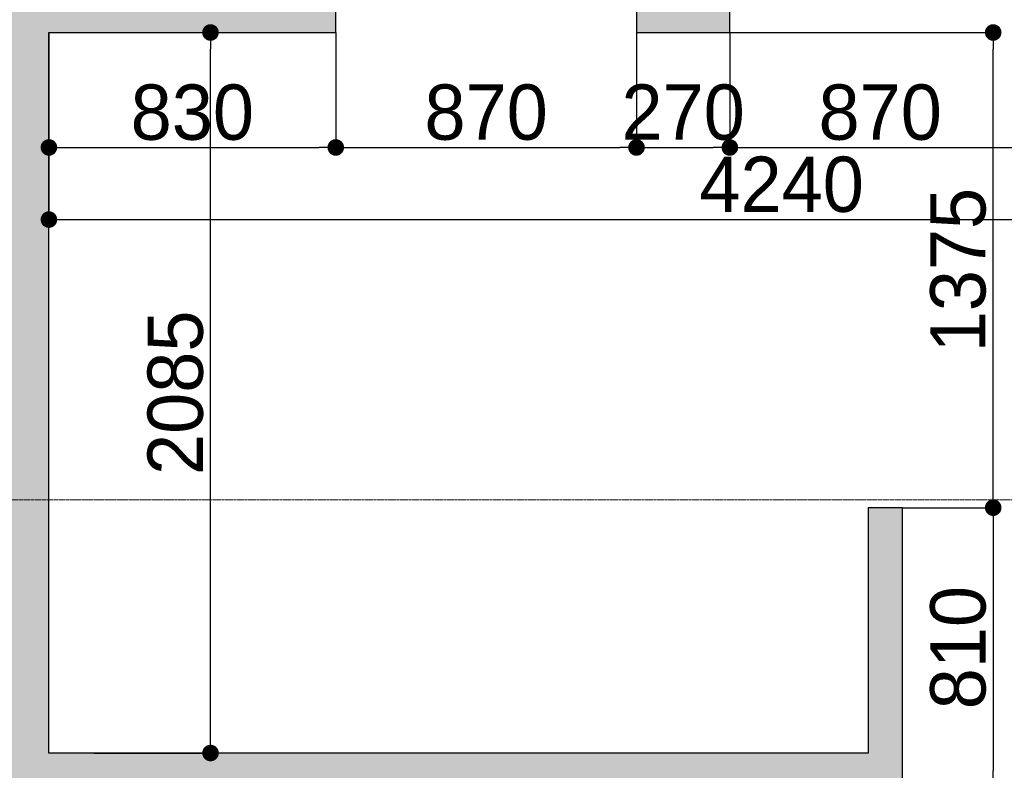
# Model space of a CAD drawing. Header units: feet. Extents: x 1537802 to 2072561, y 4461723 to 4732600.
# Tile 91 of 113: x 1877900 to 1880748, y 4643452 to 4645624. Entities that reach past the tile are written whole.
import ezdxf

# ---------------------------------------------------------------- set-up
doc = ezdxf.new("R2010")
doc.units = ezdxf.units.FT
doc.header["$MEASUREMENT"] = 0
doc.header["$PDMODE"] = 98
doc.header["$PDSIZE"] = 0.3
doc.linetypes.add('CENTER2', pattern=[1.125, 0.75, -0.125, 0.125, -0.125])
doc.layers.add('ZOMEBI', color=20, linetype='Continuous')
doc.dimstyles.new('ZO M100 Ark', dxfattribs={"dimscale": 8, "dimtxt": 8, "dimasz": 3, "dimexe": 0.5, "dimexo": 0, "dimgap": 2, "dimtad": 1, "dimtoh": 1, "dimdec": 0, "dimlfac": 10, "dimzin": 9, "dimtxsty": 'Standard', "dimblk": 'OBLIQUE', "dimcen": 2.5085, "dimdle": 0.5, "dimclrd": 20, "dimclre": 20, "dimclrt": 20, "dimadec": 0, "dimazin": 0, "dimtfac": 1, "dimtdec": 0, "dimtofl": 0, "dimtmove": 0, "dimatfit": 3, "dimfxl": 1, "dimarcsym": 0})

# ---------------------------------------------------------------- blocks, each defined once
blk = doc.blocks.new('_Dot')
at = {"color": 0, "linetype": 'ByBlock', "lineweight": -2}
blk.add_line((-0.5, 0), (-1, 0), dxfattribs=at)
at = {"color": 0, "linetype": 'ByBlock', "lineweight": 40, "const_width": 0.5}
blk.add_lwpolyline([(-0.25, 0, 1), (0.25, 0, 1)], format="xyb", close=True, dxfattribs=at)
blk = doc.blocks.new('*D5768')
at = {"layer": 'Defpoints', "color": 0, "lineweight": 30, "transparency": 16777216}
for p in [(1877984.2, 4645587.3), (1878814.2, 4645587.3), (1878814.2, 4645254.5)]:
    blk.add_point(p, dxfattribs=at)
at = {"layer": 'ZOMEBI', "color": 5, "lineweight": -2, "transparency": 16777216}
for p, q in [((1877984.2, 4645587.3), (1877984.2, 4645234.5)), ((1878814.2, 4645587.3), (1878814.2, 4645234.5)), ((1878032.2, 4645254.5), (1878766.2, 4645254.5))]:
    blk.add_line(p, q, dxfattribs=at)
at = {"layer": 'ZOMEBI', "color": 5, "lineweight": -2, "transparency": 16777216, "xscale": 48, "yscale": 48, "zscale": 48, "rotation": 180}
blk.add_blockref('_Dot', (1877984.2, 4645254.5), dxfattribs=at)
at = {"layer": 'ZOMEBI', "color": 5, "lineweight": -2, "transparency": 16777216, "xscale": 48, "yscale": 48, "zscale": 48}
blk.add_blockref('_Dot', (1878814.2, 4645254.5), dxfattribs=at)
at = {"layer": 'ZOMEBI', "color": 5, "lineweight": 5, "transparency": 16777216, "insert": (1878399.2, 4645355.6), "char_height": 160, "attachment_point": 5}
blk.add_mtext('830', dxfattribs=at)
blk = doc.blocks.new('*D5769')
at = {"layer": 'Defpoints', "color": 0, "lineweight": 30, "transparency": 16777216}
for p in [(1878814.2, 4645587.3), (1879684.2, 4645587.3), (1879684.2, 4645254.5)]:
    blk.add_point(p, dxfattribs=at)
at = {"layer": 'ZOMEBI', "color": 5, "lineweight": -2, "transparency": 16777216}
for p, q in [((1878814.2, 4645587.3), (1878814.2, 4645234.5)), ((1879684.2, 4645587.3), (1879684.2, 4645234.5)), ((1878862.2, 4645254.5), (1879636.2, 4645254.5))]:
    blk.add_line(p, q, dxfattribs=at)
at = {"layer": 'ZOMEBI', "color": 5, "lineweight": -2, "transparency": 16777216, "xscale": 48, "yscale": 48, "zscale": 48, "rotation": 180}
blk.add_blockref('_Dot', (1878814.2, 4645254.5), dxfattribs=at)
at = {"layer": 'ZOMEBI', "color": 5, "lineweight": -2, "transparency": 16777216, "xscale": 48, "yscale": 48, "zscale": 48}
blk.add_blockref('_Dot', (1879684.2, 4645254.5), dxfattribs=at)
at = {"layer": 'ZOMEBI', "color": 5, "lineweight": 5, "transparency": 16777216, "insert": (1879249.2, 4645355.7), "char_height": 160, "attachment_point": 5}
blk.add_mtext('870', dxfattribs=at)
blk = doc.blocks.new('*D5770')
at = {"layer": 'Defpoints', "color": 0, "lineweight": 30, "transparency": 16777216}
for p in [(1879684.2, 4645587.3), (1879954.2, 4645587.3), (1879954.2, 4645254.5)]:
    blk.add_point(p, dxfattribs=at)
at = {"layer": 'ZOMEBI', "color": 5, "lineweight": -2, "transparency": 16777216}
for p, q in [((1879684.2, 4645587.3), (1879684.2, 4645234.5)), ((1879954.2, 4645587.3), (1879954.2, 4645234.5)), ((1879732.2, 4645254.5), (1879906.2, 4645254.5))]:
    blk.add_line(p, q, dxfattribs=at)
at = {"layer": 'ZOMEBI', "color": 5, "lineweight": -2, "transparency": 16777216, "xscale": 48, "yscale": 48, "zscale": 48, "rotation": 180}
blk.add_blockref('_Dot', (1879684.2, 4645254.5), dxfattribs=at)
at = {"layer": 'ZOMEBI', "color": 5, "lineweight": -2, "transparency": 16777216, "xscale": 48, "yscale": 48, "zscale": 48}
blk.add_blockref('_Dot', (1879954.2, 4645254.5), dxfattribs=at)
at = {"layer": 'ZOMEBI', "color": 5, "lineweight": 5, "transparency": 16777216, "insert": (1879819.2, 4645355.7), "char_height": 160, "attachment_point": 5}
blk.add_mtext('270', dxfattribs=at)
blk = doc.blocks.new('*D5771')
at = {"layer": 'Defpoints', "color": 0, "lineweight": 30, "transparency": 16777216}
for p in [(1879954.2, 4645587.3), (1880824.6, 4645587.3), (1880824.6, 4645254.5)]:
    blk.add_point(p, dxfattribs=at)
at = {"layer": 'ZOMEBI', "color": 5, "lineweight": -2, "transparency": 16777216}
for p, q in [((1879954.2, 4645587.3), (1879954.2, 4645234.5)), ((1880824.6, 4645587.3), (1880824.6, 4645234.5)), ((1880002.2, 4645254.5), (1880776.6, 4645254.5))]:
    blk.add_line(p, q, dxfattribs=at)
at = {"layer": 'ZOMEBI', "color": 5, "lineweight": -2, "transparency": 16777216, "xscale": 48, "yscale": 48, "zscale": 48, "rotation": 180}
blk.add_blockref('_Dot', (1879954.2, 4645254.5), dxfattribs=at)
at = {"layer": 'ZOMEBI', "color": 5, "lineweight": -2, "transparency": 16777216, "xscale": 48, "yscale": 48, "zscale": 48}
blk.add_blockref('_Dot', (1880824.6, 4645254.5), dxfattribs=at)
at = {"layer": 'ZOMEBI', "color": 5, "lineweight": 5, "transparency": 16777216, "insert": (1880389.4, 4645355.7), "char_height": 160, "attachment_point": 5}
blk.add_mtext('870', dxfattribs=at)
blk = doc.blocks.new('*D5773')
at = {"layer": 'Defpoints', "color": 0, "lineweight": 30, "transparency": 16777216}
for p in [(1877984.2, 4645398.6), (1882224.2, 4645398.6), (1882224.2, 4645045.8)]:
    blk.add_point(p, dxfattribs=at)
at = {"layer": 'ZOMEBI', "color": 5, "lineweight": -2, "transparency": 16777216}
for p, q in [((1877984.2, 4645398.6), (1877984.2, 4645025.8)), ((1882224.2, 4645398.6), (1882224.2, 4645025.8)), ((1878032.2, 4645045.8), (1882176.2, 4645045.8))]:
    blk.add_line(p, q, dxfattribs=at)
at = {"layer": 'ZOMEBI', "color": 5, "lineweight": -2, "transparency": 16777216, "xscale": 48, "yscale": 48, "zscale": 48, "rotation": 180}
blk.add_blockref('_Dot', (1877984.2, 4645045.8), dxfattribs=at)
at = {"layer": 'ZOMEBI', "color": 5, "lineweight": -2, "transparency": 16777216, "xscale": 48, "yscale": 48, "zscale": 48}
blk.add_blockref('_Dot', (1882224.2, 4645045.8), dxfattribs=at)
at = {"layer": 'ZOMEBI', "color": 5, "lineweight": 5, "transparency": 16777216, "insert": (1880104.2, 4645146.9), "char_height": 160, "attachment_point": 5}
blk.add_mtext('4240', dxfattribs=at)
blk = doc.blocks.new('*D5780')
at = {"layer": 'Defpoints', "color": 0, "lineweight": 30, "transparency": 16777216}
for p in [(1878124.2, 4645587.3), (1878451.8, 4645587.3), (1878114.2, 4643501.9)]:
    blk.add_point(p, dxfattribs=at)
at = {"layer": 'ZOMEBI', "color": 5, "lineweight": -2, "transparency": 16777216}
for p, q in [((1878124.2, 4645587.3), (1878471.8, 4645587.3)), ((1878451.8, 4643549.9), (1878451.8, 4645539.3)), ((1878114.2, 4643501.9), (1878471.8, 4643501.9))]:
    blk.add_line(p, q, dxfattribs=at)
at = {"layer": 'ZOMEBI', "color": 5, "lineweight": -2, "transparency": 16777216, "xscale": 48, "yscale": 48, "zscale": 48}
for p, rotation in [((1878451.8, 4645587.3), 90), ((1878451.8, 4643501.9), 270)]:
    blk.add_blockref('_Dot', p, dxfattribs=dict(at, rotation=rotation))
at = {"layer": 'ZOMEBI', "color": 5, "lineweight": 5, "transparency": 16777216, "insert": (1878350.7, 4644544.6), "char_height": 160, "attachment_point": 5, "rotation": 90}
blk.add_mtext('2085', dxfattribs=at)
blk = doc.blocks.new('*D5785')
at = {"layer": 'Defpoints', "color": 0, "lineweight": 30, "transparency": 16777216}
for p in [(1880454.2, 4644211.9), (1880454.2, 4643401.9), (1880716.3, 4643401.9)]:
    blk.add_point(p, dxfattribs=at)
at = {"layer": 'ZOMEBI', "color": 5, "lineweight": -2, "transparency": 16777216}
for p, q in [((1880454.2, 4644211.9), (1880736.3, 4644211.9)), ((1880716.3, 4644163.9), (1880716.3, 4643449.9)), ((1880454.2, 4643401.9), (1880736.3, 4643401.9))]:
    blk.add_line(p, q, dxfattribs=at)
at = {"layer": 'ZOMEBI', "color": 5, "lineweight": -2, "transparency": 16777216, "xscale": 48, "yscale": 48, "zscale": 48}
for p, rotation in [((1880716.3, 4644211.9), 90), ((1880716.3, 4643401.9), 270)]:
    blk.add_blockref('_Dot', p, dxfattribs=dict(at, rotation=rotation))
at = {"layer": 'ZOMEBI', "color": 5, "lineweight": 5, "transparency": 16777216, "insert": (1880615.2, 4643806.9), "char_height": 160, "attachment_point": 5, "rotation": 90}
blk.add_mtext('810', dxfattribs=at)
blk = doc.blocks.new('*D5786')
at = {"layer": 'Defpoints', "color": 0, "lineweight": 30, "transparency": 16777216}
for p in [(1879954.2, 4645587.3), (1880716.3, 4645587.3), (1880454.2, 4644211.9)]:
    blk.add_point(p, dxfattribs=at)
at = {"layer": 'ZOMEBI', "color": 5, "lineweight": -2, "transparency": 16777216}
for p, q in [((1879954.2, 4645587.3), (1880736.3, 4645587.3)), ((1880716.3, 4644259.9), (1880716.3, 4645539.3)), ((1880454.2, 4644211.9), (1880736.3, 4644211.9))]:
    blk.add_line(p, q, dxfattribs=at)
at = {"layer": 'ZOMEBI', "color": 5, "lineweight": -2, "transparency": 16777216, "xscale": 48, "yscale": 48, "zscale": 48}
for p, rotation in [((1880716.3, 4645587.3), 90), ((1880716.3, 4644211.9), 270)]:
    blk.add_blockref('_Dot', p, dxfattribs=dict(at, rotation=rotation))
at = {"layer": 'ZOMEBI', "color": 5, "lineweight": 5, "transparency": 16777216, "insert": (1880615.1, 4644899.6), "char_height": 160, "attachment_point": 5, "rotation": 90}
blk.add_mtext('1375', dxfattribs=at)

msp = doc.modelspace()

# ---------------------------------------------------------------- hatches: boundary and pattern name
at = {"lineweight": 0}
h = msp.add_hatch(dxfattribs=at)
h.set_pattern_fill('AR-CONC', color=256, scale=30)
h.set_pattern_definition([(50, (1722928.16, 4665858.79), (215.17805, -18.82564), [22.5, -247.5]), (355, (1722928.16, 4665858.79), (-41.6254, 225.65764), [18, -198]), (100.45144, (1722946.1, 4665857.22), (173.55265, 206.832), [19.12206, -210.34263]), (46.1842, (1722928.16, 4665918.8), (320.1724, -49.6558), [33.75, -371.25]), (96.63564, (1722954.84, 4665914.65), (280.3986, 292.2356), [28.6831, -315.5141]), (351.18416, (1722928.16, 4665918.8), (280.3986, 292.2356), [27, -297]), (21, (1722958.16, 4665903.79), (179.07212, -120.78567), [22.5, -247.5]), (326, (1722958.16, 4665903.79), (72.9946, 217.545), [18, -198]), (71.45144, (1722973.08, 4665893.72), (252.0667, 96.75935), [19.12206, -210.34263]), (37.5, (1722928.16, 4665858.79), (3.647957, 99.868156), [0, -195.6, 0, -201, 0, -198.75]), (7.5, (1722928.16, 4665858.79), (78.92086, 118.323514), [0, -114.6, 0, -191.1, 0, -75.75]), (327.5, (1722861.26, 4665858.79), (160.14673, -6.76646), [0, -75, 0, -234, 0, -310.5]), (317.5, (1722831.26, 4665858.79), (174.95585, 30.0315), [0, -97.5, 0, -155.4, 0, -220.5])])
edge = h.paths.add_edge_path()
edge.add_line((1843572.7, 4647234.4), (1843429.6, 4647234.4))
edge.add_line((1843429.6, 4647234.4), (1843429.6, 4647124.1))
edge.add_line((1843429.6, 4647124.1), (1843339.6, 4647355.3))
edge.add_line((1843339.6, 4647355.3), (1843339.6, 4647234.4))
edge.add_line((1843339.6, 4647234.4), (1843172.7, 4647234.4))
edge.add_line((1843172.7, 4647234.4), (1843172.7, 4644409.8))
edge.add_line((1843172.7, 4644409.8), (1842286.9, 4644409.8))
edge.add_arc((1842286.9, 4644309.8), 100, 90, 180)
edge.add_line((1842186.9, 4644309.8), (1842186.9, 4638079.8))
edge.add_arc((1842286.9, 4638079.8), 100, 180, 270)
edge.add_line((1842286.9, 4637979.8), (1843366.9, 4637979.8))
edge.add_line((1843366.9, 4637979.8), (1843366.9, 4638059.8))
edge.add_line((1843366.9, 4638059.8), (1843356.9, 4638059.8))
edge.add_line((1843356.9, 4638059.8), (1843356.9, 4638459.8))
edge.add_line((1843356.9, 4638459.8), (1842536.9, 4638459.8))
edge.add_line((1842536.9, 4638459.8), (1842536.9, 4644059.8))
edge.add_line((1842536.9, 4644059.8), (1849460.5, 4644059.8))
edge.add_line((1849460.5, 4644059.8), (1849695.8, 4643824.5))
edge.add_line((1849695.8, 4643824.5), (1849978.7, 4644107.3))
edge.add_line((1849978.7, 4644107.3), (1849879.7, 4644206.3))
edge.add_line((1849879.7, 4644206.3), (1850933.3, 4645259.9))
edge.add_line((1850933.3, 4645259.9), (1851095.9, 4645097.3))
edge.add_line((1851095.9, 4645097.3), (1851166.6, 4645168))
edge.add_line((1851166.6, 4645168), (1851004, 4645330.6))
edge.add_line((1851004, 4645330.6), (1851159.6, 4645486.2))
edge.add_line((1851159.6, 4645486.2), (1850982.8, 4645663))
edge.add_line((1850982.8, 4645663), (1849568.6, 4644248.7))
edge.add_line((1849568.6, 4644248.7), (1849334.9, 4644482.4))
edge.add_line((1849334.9, 4644482.4), (1849334.9, 4646575.1))
edge.add_line((1849334.9, 4646575.1), (1851894.9, 4646575.1))
edge.add_line((1851894.9, 4646575.1), (1851583.8, 4646264))
edge.add_line((1851583.8, 4646264), (1851760.6, 4646087.2))
edge.add_line((1851760.6, 4646087.2), (1851993.9, 4646320.6))
edge.add_line((1851993.9, 4646320.6), (1852842.5, 4645472))
edge.add_line((1852842.5, 4645472), (1851852.5, 4644482.1))
edge.add_line((1851852.5, 4644482.1), (1851824.2, 4644510.4))
edge.add_line((1851824.2, 4644510.4), (1851753.5, 4644439.7))
edge.add_line((1851753.5, 4644439.7), (1851852.5, 4644340.7))
edge.add_line((1851852.5, 4644340.7), (1852913.2, 4645401.3))
edge.add_line((1852913.2, 4645401.3), (1855699.2, 4642615.3))
edge.add_line((1855699.2, 4642615.3), (1854638.5, 4641554.7))
edge.add_line((1854638.5, 4641554.7), (1854709.2, 4641484))
edge.add_line((1854709.2, 4641484), (1855769.9, 4642544.6))
edge.add_line((1855769.9, 4642544.6), (1856236.6, 4642077.9))
edge.add_line((1856236.6, 4642077.9), (1856519.4, 4642360.8))
edge.add_line((1856519.4, 4642360.8), (1857375, 4643216.4))
edge.add_line((1857375, 4643216.4), (1858207.4, 4643216.4))
edge.add_line((1858207.4, 4643216.4), (1858207.4, 4641264.8))
edge.add_line((1858207.4, 4641264.8), (1857615.4, 4641264.8))
edge.add_line((1857615.4, 4641264.8), (1857059.6, 4641820.6))
edge.add_line((1857059.6, 4641820.6), (1856776.8, 4641537.8))
edge.add_line((1856776.8, 4641537.8), (1857802.1, 4640512.5))
edge.add_line((1857802.1, 4640512.5), (1857448.5, 4640158.9))
edge.add_line((1857448.5, 4640158.9), (1857547.5, 4640059.9))
edge.add_line((1857547.5, 4640059.9), (1857589.9, 4640017.5))
edge.add_line((1857589.9, 4640017.5), (1857731.3, 4639876.1))
edge.add_line((1857731.3, 4639876.1), (1858407.4, 4640553))
edge.add_line((1858407.4, 4640553), (1858407.4, 4643607.7))
edge.add_line((1858407.4, 4643607.7), (1858207.4, 4643607.7))
edge.add_line((1858207.4, 4643607.7), (1858207.4, 4643366.4))
edge.add_line((1858207.4, 4643366.4), (1857312.9, 4643366.4))
edge.add_line((1857312.9, 4643366.4), (1856413.4, 4642466.8))
edge.add_line((1856413.4, 4642466.8), (1855746, 4643134.2))
edge.add_line((1855746, 4643134.2), (1857069.5, 4644457.7))
edge.add_line((1857069.5, 4644457.7), (1858207.4, 4644457.7))
edge.add_line((1858207.4, 4644457.7), (1858207.4, 4644407.7))
edge.add_line((1858207.4, 4644407.7), (1858407.4, 4644407.7))
edge.add_line((1858407.4, 4644407.7), (1858407.4, 4644807.7))
edge.add_line((1858407.4, 4644807.7), (1858207.4, 4644807.7))
edge.add_line((1858207.4, 4644807.7), (1858207.4, 4644587.7))
edge.add_line((1858207.4, 4644587.7), (1856991.1, 4644587.7))
edge.add_line((1856991.1, 4644587.7), (1855641.8, 4643238.4))
edge.add_line((1855641.8, 4643238.4), (1852702.5, 4646177.7))
edge.add_line((1852702.5, 4646177.7), (1853262.5, 4646177.7))
edge.add_line((1853262.5, 4646177.7), (1853262.5, 4646337.7))
edge.add_line((1853262.5, 4646337.7), (1854957.4, 4646337.7))
edge.add_line((1854957.4, 4646337.7), (1854957.4, 4646737.7))
edge.add_line((1854957.4, 4646737.7), (1849334.9, 4646737.7))
edge.add_line((1849334.9, 4646737.7), (1849334.9, 4647234.4))
edge.add_line((1849334.9, 4647234.4), (1849191.8, 4647234.4))
edge.add_line((1849191.8, 4647234.4), (1849191.8, 4647124.1))
edge.add_line((1849191.8, 4647124.1), (1849101.8, 4647355.3))
edge.add_line((1849101.8, 4647355.3), (1849101.8, 4647234.4))
edge.add_line((1849101.8, 4647234.4), (1848934.9, 4647234.4))
edge.add_line((1848934.9, 4647234.4), (1848934.9, 4644409.8))
edge.add_line((1848934.9, 4644409.8), (1843572.7, 4644409.8))
edge.add_line((1843572.7, 4644409.8), (1843572.7, 4647234.4))
h.paths.add_polyline_path([(1858407.4, 4645607.7), (1858407.4, 4646737.7), (1856887.4, 4646737.7), (1856887.4, 4646337.7), (1858007.4, 4646337.7), (1858007.4, 4646137.7), (1858207.4, 4646137.7), (1858207.4, 4645607.7)], flags=17)
h.paths.add_polyline_path([(1852296.9, 4637959.8), (1852296.9, 4638459.8), (1852836.9, 4638459.8), (1853190.5, 4638106.3), (1852933.6, 4637849.4), (1852922.2, 4637860.8), (1852809, 4637747.7), (1852596.9, 4637959.8)])
h.paths.add_polyline_path([(1853231.4, 4640288.9), (1853556.7, 4640614.2), (1853768.8, 4640402.1), (1853443.5, 4640076.8)], flags=17)
h.paths.add_polyline_path([(1847656.9, 4638459.8), (1847656.9, 4638059.8), (1847626.9, 4638059.8), (1847626.9, 4637979.8), (1848116.9, 4637979.8), (1848116.9, 4638459.8)], flags=17)
edge = h.paths.add_edge_path()
edge.add_line((1855532.2, 4638242.6), (1855793.9, 4637981))
edge.add_arc((1856002.5, 4638274.5), 360, 234.5931, 395.4069)
edge.add_line((1856295.9, 4638483.1), (1856034.3, 4638744.7))
edge.add_line((1856034.3, 4638744.7), (1855532.2, 4638242.6))
edge = h.paths.add_edge_path()
edge.add_line((1861544.2, 4648041.9), (1859684.4, 4648041.9))
edge.add_line((1859684.4, 4648041.9), (1859684.4, 4640891.9))
edge.add_line((1859684.4, 4640891.9), (1859484.2, 4640828.5))
edge.add_arc((1860008.6, 4640924.4), 533.1, 190.365, 267.3798)
edge.add_line((1859984.2, 4640391.9), (1860084.2, 4640391.9))
edge.add_line((1860084.2, 4640391.9), (1860084.2, 4640941.9))
edge.add_line((1860084.2, 4640941.9), (1859984.2, 4640941.9))
edge.add_line((1859984.2, 4640941.9), (1859984.2, 4643341.9))
edge.add_line((1859984.2, 4643341.9), (1862564.2, 4643341.9))
edge.add_line((1862564.2, 4643341.9), (1862564.2, 4643441.9))
edge.add_line((1862564.2, 4643441.9), (1859984.2, 4643441.9))
edge.add_line((1859984.2, 4643441.9), (1859984.2, 4645371.9))
edge.add_line((1859984.2, 4645371.9), (1863274.2, 4645371.9))
edge.add_line((1863274.2, 4645371.9), (1863274.2, 4645471.9))
edge.add_line((1863274.2, 4645471.9), (1859984.2, 4645471.9))
edge.add_line((1859984.2, 4645471.9), (1859984.2, 4647571.9))
edge.add_line((1859984.2, 4647571.9), (1860144.2, 4647571.9))
edge.add_line((1860144.2, 4647571.9), (1860144.2, 4647741.9))
edge.add_line((1860144.2, 4647741.9), (1861544.2, 4647741.9))
edge.add_line((1861544.2, 4647741.9), (1861544.2, 4648041.9))
h.paths.add_polyline_path([(1862044.2, 4648041.9), (1862044.2, 4647741.9), (1864084.2, 4647741.9), (1864084.2, 4647541.9), (1864194.2, 4647541.9), (1864194.2, 4645471.9), (1864074.2, 4645471.9), (1864074.2, 4645371.9), (1864194.2, 4645371.9), (1864194.2, 4640891.9), (1864084.2, 4640891.9), (1864084.2, 4640391.9), (1864644.2, 4640391.9), (1864644.2, 4640891.9), (1864534.2, 4640891.9), (1864534.2, 4647531.9), (1864654.2, 4647531.9), (1864654.2, 4647741.9), (1868614.2, 4647741.9), (1868614.2, 4647541.9), (1868734.2, 4647541.9), (1868734.2, 4640891.9), (1868614.2, 4640891.9), (1868614.2, 4640391.9), (1869134.2, 4640391.9), (1869134.2, 4640891.9), (1869034.2, 4640891.9), (1869034.2, 4647521.9), (1869114.2, 4647521.9), (1869114.2, 4647741.9), (1869614.2, 4647741.9), (1869614.2, 4647891.9), (1869589.2, 4647891.9), (1869589.2, 4648041.9), (1869489.2, 4648041.9), (1869489.2, 4648571.9), (1869089.2, 4648571.9), (1869089.2, 4648041.9)])
h.paths.add_polyline_path([(1871929.2, 4648041.9), (1871929.2, 4652371.9), (1869089.2, 4652371.9), (1869089.2, 4649431.9), (1869289.2, 4649431.9), (1869289.2, 4651971.9), (1869489.2, 4651971.9), (1869489.2, 4652171.9), (1871529.2, 4652171.9), (1871529.2, 4651971.9), (1871729.2, 4651971.9), (1871729.2, 4648041.9), (1870389.2, 4648041.9), (1870389.2, 4647891.9), (1870364.2, 4647891.9), (1870364.2, 4647741.9), (1873134.2, 4647741.9), (1873134.2, 4647541.9), (1873244.2, 4647541.9), (1873244.2, 4640891.9), (1873134.2, 4640891.9), (1873134.2, 4640391.9), (1873624.2, 4640391.9), (1873624.2, 4640891.9), (1873524.2, 4640891.9), (1873524.2, 4647541.9), (1873614.2, 4647541.9), (1873614.2, 4647741.9), (1877584.2, 4647741.9), (1877584.2, 4647541.9), (1877674.2, 4647541.9), (1877674.2, 4640891.9), (1877574.2, 4640891.9), (1877574.2, 4640391.9), (1878104.2, 4640391.9), (1878104.2, 4641001.9), (1877984.2, 4641001.9), (1877984.2, 4643401.9), (1880454.2, 4643401.9), (1880454.2, 4644211.9), (1880354.2, 4644211.9), (1880354.2, 4643501.9), (1877984.2, 4643501.9), (1877984.2, 4645587.3), (1878814.2, 4645587.3), (1878814.2, 4645687.3), (1877984.2, 4645687.3), (1877984.2, 4647541.9), (1878104.2, 4647541.9), (1878104.2, 4647741.9), (1879784.2, 4647741.9), (1879784.2, 4645687.3), (1879684.2, 4645687.3), (1879684.2, 4645587.3), (1879954.2, 4645587.3), (1879954.2, 4645687.3), (1879884.2, 4645687.3), (1879884.2, 4647741.9), (1880684.2, 4647741.9), (1880684.2, 4647541.9), (1881024.2, 4647541.9), (1882162.8, 4645687.3), (1880824.2, 4645687.3), (1880824.2, 4645587.3), (1882224.2, 4645587.3), (1884984.2, 4641091.9), (1884984.2, 4640891.9), (1884044.2, 4640891.9), (1884044.2, 4640391.9), (1885744.2, 4640391.9), (1885744.2, 4640451.9), (1881084.3, 4648041.9)])
h.paths.add_polyline_path([(1883194.2, 4640391.9), (1883194.2, 4640731.9), (1882354.2, 4640731.9), (1882354.2, 4640391.9)], flags=17)

# ---------------------------------------------------------------- linework, layer by layer
at = {"lineweight": 30, "elevation": -26089.3}
for points in [[(1877674.2, 4647541.9), (1877674.2, 4640891.9), (1877574.2, 4640891.9), (1877574.2, 4640391.9), (1878104.2, 4640391.9), (1878104.2, 4641001.9), (1877984.2, 4641001.9), (1877984.2, 4643401.9), (1880454.2, 4643401.9), (1880454.2, 4644211.9), (1880354.2, 4644211.9), (1880354.2, 4643501.9), (1877984.2, 4643501.9), (1877984.2, 4645587.3), (1878814.2, 4645587.3), (1878814.2, 4645687.3)], [(1879684.2, 4645687.3), (1879684.2, 4645587.3), (1879954.2, 4645587.3), (1879954.2, 4645687.3)]]:
    msp.add_lwpolyline(points, dxfattribs=at)
at = {"color": 204, "linetype": 'CENTER2', "lineweight": 9, "ltscale": 10, "elevation": -26089.3}
msp.add_lwpolyline([(1886108, 4644234.8), (1836345.8, 4644234.8)], dxfattribs=at)

# ---------------------------------------------------------------- dimensions: what is measured, and where the dimension line sits
at = {"layer": 'ZOMEBI', "color": 3, "lineweight": 5}
dim = msp.add_linear_dim(base=(1878451.8, 4645587.3, -26089.3), p1=(1878114.2, 4643501.9, -26089.3), p2=(1878124.2, 4645587.3, -26089.3), angle=270, dimstyle='ZO M100 Ark', override={"dimscale": 40, "dimtxt": 4, "dimasz": 1.2, "dimgap": 0.5, "dimlfac": 1, "dimblk1": 'Dot', "dimblk2": 'Dot', "dimsah": 1, "dimclrd": 5, "dimclre": 5, "dimclrt": 5, "dimfxl": 0.18, "dimarcsym": 1}, dxfattribs=at)
dim.commit()
dim.dimension.update_dxf_attribs({"geometry": '*D5780', "text_midpoint": (1878451.8, 4644544.6, -26089.3), "dimtype": 160})
for base, p2, angle, picture, middle in [((1880716.3, 4645587.3, -26089.3), (1879954.2, 4645587.3, -26089.3), 270, '*D5786', (1880615.1, 4644899.6, -26089.3)), ((1880716.3, 4643401.9, -26089.3), (1880454.2, 4643401.9, -26089.3), 90, '*D5785', (1880615.2, 4643806.9, -26089.3))]:
    dim = msp.add_linear_dim(base=base, p1=(1880454.2, 4644211.9, -26089.3), p2=p2, angle=angle, dimstyle='ZO M100 Ark', override={"dimscale": 40, "dimtxt": 4, "dimasz": 1.2, "dimgap": 0.5, "dimlfac": 1, "dimblk1": 'Dot', "dimblk2": 'Dot', "dimsah": 1, "dimclrd": 5, "dimclre": 5, "dimclrt": 5, "dimfxl": 0.18, "dimarcsym": 1}, dxfattribs=at)
    dim.commit()
    dim.dimension.update_dxf_attribs({"geometry": picture, "text_midpoint": middle})
for base, p1, p2, picture, middle in [((1878814.2, 4645254.5, -26089.3), (1877984.2, 4645587.3, -26089.3), (1878814.2, 4645587.3, -26089.3), '*D5768', (1878399.2, 4645355.6, -26089.3)), ((1879684.2, 4645254.5, -26089.3), (1878814.2, 4645587.3, -26089.3), (1879684.2, 4645587.3, -26089.3), '*D5769', (1879249.2, 4645355.7, -26089.3)), ((1880824.6, 4645254.5, -26089.3), (1879954.2, 4645587.3, -26089.3), (1880824.6, 4645587.3, -26089.3), '*D5771', (1880389.4, 4645355.7, -26089.3)), ((1882224.2, 4645045.8, -26089.3), (1877984.2, 4645398.6, -26089.3), (1882224.2, 4645398.6, -26089.3), '*D5773', (1880104.2, 4645146.9, -26089.3))]:
    dim = msp.add_linear_dim(base=base, p1=p1, p2=p2, dimstyle='ZO M100 Ark', override={"dimscale": 40, "dimtxt": 4, "dimasz": 1.2, "dimgap": 0.5, "dimlfac": 1, "dimblk1": 'Dot', "dimblk2": 'Dot', "dimsah": 1, "dimclrd": 5, "dimclre": 5, "dimclrt": 5, "dimfxl": 0.18, "dimarcsym": 1}, dxfattribs=at)
    dim.commit()
    dim.dimension.update_dxf_attribs({"geometry": picture, "text_midpoint": middle})
dim = msp.add_linear_dim(base=(1879954.2, 4645254.5, -26089.3), p1=(1879684.2, 4645587.3, -26089.3), p2=(1879954.2, 4645587.3, -26089.3), dimstyle='ZO M100 Ark', override={"dimscale": 40, "dimtxt": 4, "dimasz": 1.2, "dimgap": 0.5, "dimlfac": 1, "dimblk1": 'Dot', "dimblk2": 'Dot', "dimsah": 1, "dimclrd": 5, "dimclre": 5, "dimclrt": 5, "dimfxl": 0.18, "dimarcsym": 1}, dxfattribs=at)
dim.commit()
dim.dimension.update_dxf_attribs({"geometry": '*D5770', "text_midpoint": (1879819.2, 4645254.5, -26089.3), "dimtype": 160})

doc.saveas('drawing.dxf')
